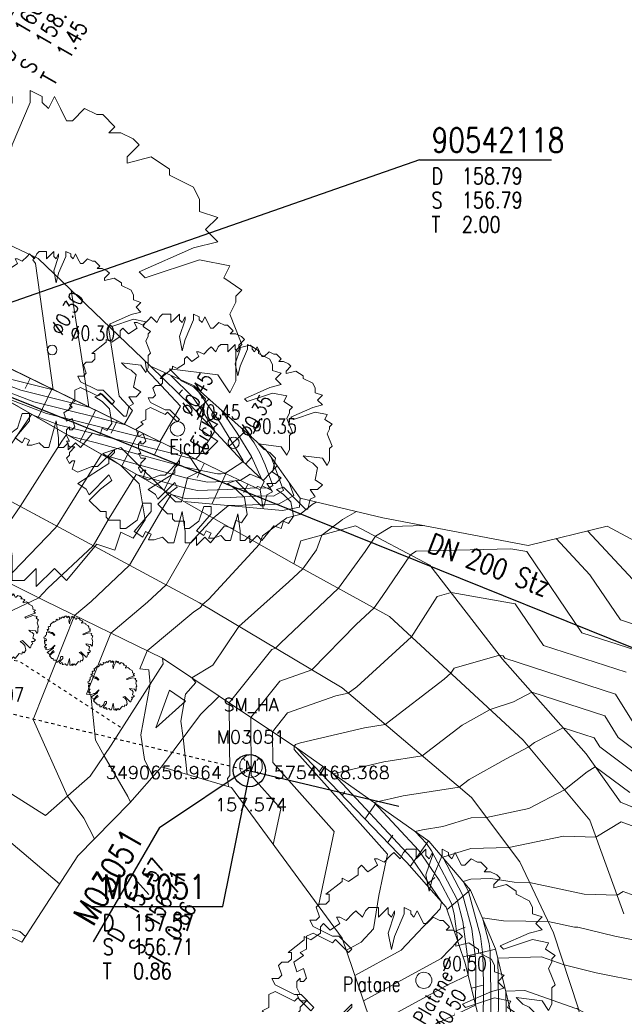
# Model space of a CAD drawing. Header units: metres. Extents: x 3490449 to 3490968, y 5754217 to 5754743.
# Tile 88 of 212: x 3490650 to 3490669, y 5754461 to 5754492. Entities that reach past the tile are written whole.
import ezdxf
from ezdxf.enums import TextEntityAlignment as Align

# ---------------------------------------------------------------- set-up
doc = ezdxf.new("R2010")
doc.units = ezdxf.units.M
doc.header["$LTSCALE"] = 0.25
for name, pattern in [('Kartierung-07$0$AUSGEZOGEN', [0]), ('Kartierung-07$0$STRICHLINIE', [19.05, 12.7, -6.35]), ('Kartierung-07$0$STRICHPUNKT', [25.4, 12.7, -6.35, 0, -6.35])]:
    doc.linetypes.add(name, pattern=pattern)
for name, color, linetype, lineweight, true_color in [('Kartierung-07$0$$BOESCHUNG', 7, 'Continuous', 18, 0x82563a), ('Kartierung-07$0$$BRUCH', 7, 'Continuous', 18, 0x82563a), ('Kartierung-07$0$$HOEHEN_Haupt', 7, 'Continuous', 18, 0x82563a), ('Kartierung-07$0$$HOEHEN_Mittel', 7, 'Continuous', 18, 0x82563a), ('Kartierung-07$0$$P_INF_FL', 7, 'Kartierung-07$0$AUSGEZOGEN', 18, 0x82563a), ('Kartierung-07$0$$P_INF_H_Schacht', 7, 'Kartierung-07$0$AUSGEZOGEN', 18, 0x82563a), ('Kartierung-07$0$$P_INF_NR_Schacht', 7, 'Kartierung-07$0$AUSGEZOGEN', 18, 0x82563a), ('Kartierung-07$0$$P_INF_X', 7, 'Kartierung-07$0$AUSGEZOGEN', 18, 0x82563a), ('Kartierung-07$0$B_Baum', 7, 'Continuous', 18, 0x82563a), ('Kartierung-07$0$B_Befestigt', 7, 'Continuous', 18, 0x82563a), ('Kartierung-07$0$B_Boeschung_OK', 7, 'Continuous', 18, 0x82563a), ('Kartierung-07$0$B_Boeschung_UK', 7, 'Continuous', 18, 0x82563a), ('Kartierung-07$0$B_Gelaendeknick', 7, 'Continuous', 18, 0x82563a), ('Kartierung-07$0$B_Hecke', 7, 'Continuous', 18, 0x82563a), ('Kartierung-07$0$B_Nutzungsgrenze', 7, 'Kartierung-07$0$STRICHLINIE', 18, 0x82563a), ('Kartierung-07$0$B_Schrift_Baum', 7, 'Continuous', 18, 0x82563a), ('Kartierung-07$0$B_Schrift_Baum_60Grad', 7, 'Continuous', 18, 0x82563a), ('Kartierung-07$0$B_Zufahrt_Zugang', 7, 'Continuous', 18, 0x82563a), ('Kartierung-07$0$Hilfe_DGM', 7, 'Continuous', 18, 0x82563a), ('Kartierung-07$0$SYM_SM_HA', 7, 'Kartierung-07$0$AUSGEZOGEN', 18, 0x82563a)]:
    doc.layers.add(name, color=color, linetype=linetype, lineweight=lineweight, true_color=true_color)
doc.layers.add('Kartierung-07$0$$PKT_SM_HA', color=7, linetype='Continuous', lineweight=18)
for name, color, linetype in [('Kartierung-07$0$B_MW-Leitung', 7, 'Kartierung-07$0$STRICHPUNKT'), ('Kartierung-07$0$B_MW-Schacht_HA', 7, 'Continuous'), ('Kartierung-07$0$B_Schachtschrift_MW_HA', 7, 'Continuous'), ('Kartierung-07$0$B_Schachtschrift_MW_HA_60Grad', 7, 'Continuous'), ('Kartierung-07$0$B_Schachtschrift_RW_HA_60Grad', 7, 'Continuous')]:
    doc.layers.add(name, color=color, linetype=linetype)
for name, color, linetype, true_color in [('Kartierung-07$0$B_MW-Leitung_Aus', 7, 'Continuous', 0x82563a), ('Kartierung-07$0$B_Schachtschrift_SW_AUS', 7, 'Continuous', 0x82563a), ('Kartierung-07$0$B_SW-Leitung_AUS', 7, 'Continuous', 0x82563a), ('Kartierung-07$0$B_SW_Leitung_Schrift_AUS', 7, 'Continuous', 0x82563a)]:
    doc.layers.add(name, color=color, linetype=linetype, true_color=true_color)
doc.styles.add('Kartierung-07$0$2', font='TXT')
doc.styles.add('Kartierung-07$0$STANDARD', font='romans.shx', dxfattribs={"width": 0.8})

# ---------------------------------------------------------------- blocks, each defined once
blk = doc.blocks.new('Kartierung-07$0$B_Baum')
at = {"layer": 'Kartierung-07$0$B_Baum'}
blk.add_lwpolyline([(-0.4417, -0.1918), (-0.4667, -0.1793), (-0.4542, -0.1418), (-0.4667, -0.1418), (-0.4792, -0.1543), (-0.4917, -0.1293), (-0.4792, -0.1168), (-0.4792, -0.1043), (-0.4542, -0.0793), (-0.4792, -0.0793), (-0.4917, -0.0543), (-0.4792, -0.0543), (-0.4917, -0.0293), (-0.4917, -0.0043), (-0.4792, 0.0082), (-0.4792, -0.0043), (-0.4667, -0.0043), (-0.4542, 0.0082), (-0.4667, 0.0457), (-0.4917, 0.0332), (-0.5042, 0.0707), (-0.4667, 0.0957), (-0.4792, 0.1082), (-0.4542, 0.1207), (-0.4542, 0.1457), (-0.4542, 0.1707), (-0.4292, 0.1832), (-0.3542, 0.1457), (-0.3417, 0.1582), (-0.2917, 0.1082), (-0.2792, 0.1207), (-0.3292, 0.1707), (-0.3542, 0.1707), (-0.4292, 0.2082), (-0.4417, 0.2332), (-0.4167, 0.2332), (-0.4042, 0.2457), (-0.4167, 0.2832), (-0.4042, 0.2957), (-0.3792, 0.2957), (-0.3667, 0.3082), (-0.3667, 0.3332), (-0.3792, 0.3332), (-0.3167, 0.3832), (-0.3167, 0.3957), (-0.2917, 0.3832), (-0.2542, 0.4082), (-0.2542, 0.4332), (-0.2417, 0.4457), (-0.2167, 0.4207), (-0.1792, 0.4457), (-0.1917, 0.4707), (-0.1792, 0.4707), (-0.1542, 0.4582), (-0.1292, 0.4832), (-0.1167, 0.4957), (-0.0917, 0.4707), (-0.0792, 0.4957), (-0.0667, 0.5082), (-0.0292, 0.5082), (-0.0292, 0.4707), (-0.0167, 0.4832), (0.0083, 0.5082), (0.0083, 0.4832), (0.0208, 0.4707), (0.0333, 0.4957), (0.0333, 0.4832), (0.0083, 0.4082), (0.0208, 0.3457), (0.0333, 0.3957), (0.0708, 0.4832), (0.0708, 0.5082), (0.0958, 0.4957), (0.0958, 0.4832), (0.1083, 0.4707), (0.1208, 0.4957), (0.1333, 0.4707), (0.1458, 0.4457), (0.1583, 0.4457), (0.1833, 0.4707), (0.2083, 0.4582), (0.2208, 0.4582), (0.2458, 0.4332), (0.2333, 0.4207), (0.2583, 0.4207), (0.2833, 0.4082), (0.2958, 0.3957), (0.2708, 0.3707), (0.2708, 0.3582), (0.3208, 0.3707), (0.3583, 0.3457), (0.3583, 0.3332), (0.4083, 0.3082), (0.4208, 0.2832), (0.4208, 0.2582), (0.4583, 0.2457), (0.4333, 0.2207), (0.4583, 0.1957), (0.4083, 0.1832), (0.2958, 0.1332), (0.3083, 0.1207), (0.4208, 0.1582), (0.4833, 0.1457), (0.4708, 0.1207), (0.5083, 0.0957), (0.4958, 0.0832), (0.4958, 0.0707), (0.4833, 0.0457), (0.5083, -0.0168), (0.4958, -0.0293), (0.4958, -0.0918), (0.4833, -0.1168), (0.4583, -0.0793), (0.3583, -0.0668), (0.3833, -0.0918), (0.4083, -0.1043), (0.4333, -0.1293), (0.4208, -0.1918), (0.4583, -0.2168), (0.4333, -0.2418), (0.3958, -0.2418), (0.4208, -0.2793), (0.3958, -0.2918), (0.3833, -0.3418), (0.3708, -0.3418), (0.2583, -0.2293), (0.2208, -0.2418), (0.2583, -0.2668), (0.2958, -0.3043), (0.3083, -0.3793), (0.2833, -0.4168), (0.2583, -0.4043), (0.2458, -0.4418), (0.2083, -0.4293), (0.1458, -0.5043), (0.1208, -0.4793), (0.0833, -0.5168), (0.0833, -0.4793), (0.0583, -0.5043), (0.0333, -0.5043), (0.0333, -0.4543), (0.0208, -0.3668), (-0.0167, -0.5043), (-0.0417, -0.5043), (-0.0667, -0.4793), (-0.1042, -0.4918), (-0.1292, -0.4918), (-0.1167, -0.4668), (-0.1417, -0.4543), (-0.1542, -0.4793), (-0.1917, -0.4543), (-0.1167, -0.3668), (-0.1167, -0.3293), (-0.1542, -0.3293), (-0.1792, -0.4043), (-0.2292, -0.4418), (-0.2542, -0.4418), (-0.2542, -0.4043), (-0.3042, -0.4043), (-0.3167, -0.3918), (-0.3167, -0.3668), (-0.3417, -0.3668), (-0.3917, -0.3168), (-0.3417, -0.2668), (-0.2917, -0.2293), (-0.3042, -0.2043), (-0.3917, -0.2918), (-0.4042, -0.2668), (-0.4417, -0.2418), (-0.3042, -0.1543), (-0.3042, -0.1293), (-0.2792, -0.1043), (-0.2792, -0.0918), (-0.3542, -0.1668), (-0.3792, -0.1668), (-0.4417, -0.1918)], dxfattribs=at)
blk = doc.blocks.new('Kartierung-07$0$Zugang')
at = {"layer": 'Kartierung-07$0$B_Zufahrt_Zugang'}
for p, q in [((-0.3, -1.2), (0, 0)), ((0, 0), (0.3, -1.2)), ((-0.3, -1.2), (0.3, -1.2))]:
    blk.add_line(p, q, dxfattribs=at)
blk = doc.blocks.new('Kartierung-07$0$B_Schachtbeschriftung')
blk.add_line((0, 0), (8.186, 0))
at = {"style": 'Kartierung-07$0$STANDARD', "width": 0.8}
for s, p in [('D ', (0.75, -0.5)), ('S ', (0.75, -2)), ('T ', (0.75, -3.5))]:
    blk.add_text(s, height=1, dxfattribs=at).set_placement(p, align=Align.TOP_LEFT)
at = {"ltscale": 0.02, "style": 'Kartierung-07$0$STANDARD', "width": 0.8}
for tag, p, height in [('NUMMER', (0.759, 0.479), 1.5), ('DECKEL', (2.627, -1.5), 1), ('SOHLE', (2.625, -2.996), 1), ('TIEFE', (2.628, -4.501), 1)]:
    blk.add_attdef(tag, p, '', height=height, dxfattribs=at)
at = {"ltscale": 0.02, "style": 'Kartierung-07$0$STANDARD', "width": 0.8, "flags": 1}
blk.add_attdef('FOTO', (1.057, -6.131), '', height=1, dxfattribs=at)
blk = doc.blocks.new('Kartierung-07$0$Hecke')
at = {"layer": 'Kartierung-07$0$B_Hecke'}
blk.add_lwpolyline([(-0.447, -0.197), (-0.472, -0.185), (-0.46, -0.147), (-0.472, -0.147), (-0.485, -0.16), (-0.497, -0.135), (-0.485, -0.122), (-0.485, -0.11), (-0.46, -0.085), (-0.485, -0.085), (-0.497, -0.06), (-0.485, -0.06), (-0.497, -0.035), (-0.497, -0.01), (-0.485, 0.003), (-0.485, -0.01), (-0.472, -0.01), (-0.46, 0.003), (-0.472, 0.04), (-0.497, 0.028), (-0.51, 0.065), (-0.472, 0.09), (-0.485, 0.103), (-0.46, 0.115), (-0.46, 0.14), (-0.46, 0.165), (-0.435, 0.178), (-0.36, 0.14), (-0.347, 0.153), (-0.297, 0.103), (-0.285, 0.115), (-0.335, 0.165), (-0.36, 0.165), (-0.435, 0.203), (-0.447, 0.228), (-0.422, 0.228), (-0.41, 0.24), (-0.422, 0.278), (-0.41, 0.29), (-0.385, 0.29), (-0.372, 0.303), (-0.372, 0.328), (-0.385, 0.328), (-0.322, 0.378), (-0.322, 0.39), (-0.297, 0.378), (-0.26, 0.403), (-0.26, 0.428), (-0.247, 0.44), (-0.222, 0.415), (-0.185, 0.44), (-0.197, 0.465), (-0.185, 0.465), (-0.16, 0.453), (-0.135, 0.478), (-0.122, 0.49), (-0.097, 0.465), (-0.085, 0.49), (-0.072, 0.503), (-0.035, 0.503), (-0.035, 0.465), (-0.022, 0.478), (0.003, 0.503), (0.003, 0.478), (0.015, 0.465), (0.028, 0.49), (0.028, 0.478), (0.003, 0.403), (0.015, 0.34), (0.028, 0.39), (0.065, 0.478), (0.065, 0.503), (0.09, 0.49), (0.09, 0.478), (0.103, 0.465), (0.115, 0.49), (0.128, 0.465), (0.14, 0.44), (0.153, 0.44), (0.178, 0.465), (0.203, 0.453), (0.215, 0.453), (0.24, 0.428), (0.228, 0.415), (0.253, 0.415), (0.278, 0.403), (0.29, 0.39), (0.265, 0.365), (0.265, 0.353), (0.315, 0.365), (0.353, 0.34), (0.353, 0.328), (0.403, 0.303), (0.415, 0.278), (0.415, 0.253), (0.453, 0.24), (0.428, 0.215), (0.453, 0.19), (0.403, 0.178), (0.29, 0.128), (0.303, 0.115), (0.415, 0.153), (0.478, 0.14), (0.465, 0.115), (0.503, 0.09), (0.49, 0.078), (0.49, 0.065), (0.478, 0.04), (0.503, -0.022), (0.49, -0.035), (0.49, -0.097), (0.478, -0.122), (0.453, -0.085), (0.353, -0.072), (0.378, -0.097), (0.403, -0.11), (0.428, -0.135), (0.415, -0.197), (0.453, -0.222), (0.428, -0.247), (0.39, -0.247), (0.415, -0.285), (0.39, -0.297), (0.378, -0.347), (0.365, -0.347), (0.253, -0.235), (0.215, -0.247), (0.253, -0.272), (0.29, -0.31), (0.303, -0.385), (0.278, -0.422), (0.253, -0.41), (0.24, -0.447), (0.203, -0.435), (0.14, -0.51), (0.115, -0.485), (0.078, -0.522), (0.078, -0.485), (0.053, -0.51), (0.028, -0.51), (0.028, -0.46), (0.015, -0.372), (-0.022, -0.51), (-0.047, -0.51), (-0.072, -0.485), (-0.11, -0.497), (-0.135, -0.497), (-0.122, -0.472), (-0.147, -0.46), (-0.16, -0.485), (-0.197, -0.46), (-0.122, -0.372), (-0.122, -0.335), (-0.16, -0.335), (-0.185, -0.41), (-0.235, -0.447), (-0.26, -0.447), (-0.26, -0.41), (-0.31, -0.41), (-0.322, -0.397), (-0.322, -0.372), (-0.347, -0.372), (-0.397, -0.322), (-0.347, -0.272), (-0.297, -0.235), (-0.31, -0.21), (-0.397, -0.297), (-0.41, -0.272), (-0.447, -0.247), (-0.31, -0.16), (-0.31, -0.135), (-0.285, -0.11), (-0.285, -0.097), (-0.36, -0.172), (-0.385, -0.172), (-0.447, -0.197)], dxfattribs=at)
blk = doc.blocks.new('Kartierung-07$0$PKT_SM_HA')
at = {"layer": 'Kartierung-07$0$SYM_SM_HA'}
for p, q in [((-0.247, 0.247), (-0.177, 0.177)), ((0.177, 0.177), (0.247, 0.247)), ((0.177, 0.177), (0.247, 0.247)), ((-0.247, -0.247), (-0.177, -0.177)), ((0.177, -0.177), (0.247, -0.247))]:
    blk.add_line(p, q, dxfattribs=at)
blk.add_circle((0, 0), 0.35, dxfattribs=at)
at = {"layer": 'Kartierung-07$0$$P_INF_FL', "style": 'Kartierung-07$0$STANDARD'}
blk.add_attdef('CODE', text='', height=0.8, dxfattribs=at).set_placement((0, 1.7), align=Align.CENTER)
at = {"layer": 'Kartierung-07$0$$P_INF_H_Schacht', "style": 'Kartierung-07$0$STANDARD'}
blk.add_attdef('H', text='', height=0.8, dxfattribs=at).set_placement((0, -1.4), align=Align.CENTER)
at = {"layer": 'Kartierung-07$0$$P_INF_NR_Schacht', "style": 'Kartierung-07$0$STANDARD'}
blk.add_attdef('NR', text='', height=0.8, dxfattribs=at).set_placement((0, 0.7), align=Align.CENTER)
at = {"layer": 'Kartierung-07$0$$P_INF_X', "style": 'Kartierung-07$0$STANDARD'}
blk.add_attdef('X', text='', height=0.8, dxfattribs=at).set_placement((-0.9, -0.4), align=Align.RIGHT)
blk.add_attdef('Y', (0.7, -0.4), '', height=0.8, dxfattribs=at)
at = {"layer": 'Kartierung-07$0$SYM_SM_HA', "style": 'Kartierung-07$0$2'}
blk.add_text('M', height=0.35, dxfattribs=at).set_placement((0, -0.178), align=Align.CENTER)

msp = doc.modelspace()

# ---------------------------------------------------------------- linework, layer by layer
at = {"layer": 'Kartierung-07$0$$BOESCHUNG', "ltscale": 0.02}
for p, q in [((3490654.191, 5754480.428, 158.484), (3490654.311, 5754480.552, 158.423)), ((3490650.118, 5754480.382, 158.865), (3490649.964, 5754480.066, 158.709)), ((3490650.792, 5754480.053, 158.804), (3490650.354, 5754479.155, 158.382)), ((3490654.73, 5754479.907, 158.48), (3490654.844, 5754480.024, 158.423)), ((3490651.466, 5754479.724, 158.743), (3490651.296, 5754479.375, 158.587)), ((3490655.26, 5754479.376, 158.461), (3490655.658, 5754479.743, 158.247)), ((3490652.14, 5754479.394, 158.681), (3490651.659, 5754478.408, 158.262)), ((3490652.814, 5754479.065, 158.62), (3490652.628, 5754478.684, 158.465)), ((3490653.488, 5754478.736, 158.559), (3490652.963, 5754477.661, 158.141)), ((3490655.768, 5754478.825, 158.407), (3490655.935, 5754478.979, 158.322)), ((3490656.277, 5754478.274, 158.354), (3490656.782, 5754478.739, 158.108)), ((3490654.162, 5754478.407, 158.498), (3490653.96, 5754477.993, 158.344)), ((3490654.836, 5754478.078, 158.437), (3490654.268, 5754476.914, 158.021)), ((3490656.794, 5754477.73, 158.29), (3490656.982, 5754477.931, 158.199)), ((3490655.51, 5754477.749, 158.376), (3490655.295, 5754477.309, 158.223)), ((3490657.341, 5754477.217, 158.19), (3490657.772, 5754477.677, 157.967)), ((3490656.185, 5754477.423, 158.294), (3490655.749, 5754476.486, 157.924)), ((3490656.865, 5754477.106, 158.151), (3490656.746, 5754476.851, 158.054)), ((3490657.243, 5754476.93, 158.072), (3490657.34, 5754476.345, 157.885)), ((3490657.308, 5754477.058, 157.823), (3490657.572, 5754476.929, 157.453)), ((3490659.191, 5754468.353, 157.225), (3490659.079, 5754468.194, 157.284)), ((3490659.869, 5754467.578, 157.235), (3490659.786, 5754467.46, 157.279)), ((3490660.828, 5754467.204, 157.096), (3490660.492, 5754466.726, 157.273)), ((3490661.364, 5754466.227, 157.181), (3490661.199, 5754465.992, 157.268)), ((3490662.464, 5754466.054, 156.968), (3490661.901, 5754465.252, 157.257)), ((3490662.665, 5754464.912, 157.094), (3490662.4, 5754464.687, 157.228)), ((3490663.763, 5754464.534, 156.765), (3490663.04, 5754463.918, 157.184)), ((3490663.598, 5754463.378, 156.967), (3490663.27, 5754463.238, 157.125)), ((3490664.548, 5754462.695, 156.627), (3490663.536, 5754462.451, 157.057)), ((3490664.159, 5754461.573, 156.8), (3490663.793, 5754461.484, 156.957))]:
    msp.add_line(p, q, dxfattribs=at)
at = {"layer": 'Kartierung-07$0$$BRUCH', "ltscale": 0.02}
for p, q in [((3490656.014, 5754477.503), (3490648.629, 5754481.109)), ((3490653.846, 5754480.762), (3490655.102, 5754479.547)), ((3490655.203, 5754480.15), (3490653.846, 5754480.762)), ((3490648.203, 5754480.386), (3490654.882, 5754476.563)), ((3490657.434, 5754478.156), (3490655.203, 5754480.15)), ((3490655.102, 5754479.547), (3490656.68, 5754477.837)), ((3490658.485, 5754476.666), (3490657.434, 5754478.156)), ((3490646.792, 5754478.032), (3490655.372, 5754473.425)), ((3490656.68, 5754477.837), (3490657.374, 5754477.186)), ((3490657.243, 5754476.93), (3490656.014, 5754477.503)), ((3490657.374, 5754477.186), (3490657.243, 5754476.93)), ((3490654.882, 5754476.563), (3490657.942, 5754476.292)), ((3490654.882, 5754476.563), (3490658.294, 5754474.636)), ((3490658.464, 5754476.394), (3490658.485, 5754476.666)), ((3490657.942, 5754476.292), (3490658.464, 5754476.394)), ((3490650.574, 5754473.484), (3490645.544, 5754476.01)), ((3490658.511, 5754475.344), (3490660.204, 5754475.814)), ((3490660.204, 5754475.814), (3490662.509, 5754474.598)), ((3490658.294, 5754474.636), (3490661.261, 5754473.008)), ((3490662.509, 5754474.598), (3490664.759, 5754471.686)), ((3490654.216, 5754471.711), (3490650.574, 5754473.484)), ((3490655.372, 5754473.425), (3490659.785, 5754470.788)), ((3490661.261, 5754473.008), (3490665.399, 5754469.174)), ((3490654.216, 5754471.711), (3490654.241, 5754471.539)), ((3490655.981, 5754470.535), (3490654.216, 5754471.711)), ((3490664.759, 5754471.686), (3490667.353, 5754468.746)), ((3490652.626, 5754469.013), (3490654.241, 5754471.539)), ((3490659.785, 5754470.788), (3490663.793, 5754467.397)), ((3490655.4, 5754469.968), (3490655.981, 5754470.535)), ((3490658.373, 5754468.928), (3490655.981, 5754470.535)), ((3490655.4, 5754469.968), (3490654.189, 5754468.343)), ((3490647.155, 5754469.003), (3490650.595, 5754466.836)), ((3490651.984, 5754468.05), (3490652.626, 5754469.013)), ((3490661.789, 5754465.378), (3490658.373, 5754468.928)), ((3490662.477, 5754466.045), (3490658.373, 5754468.928)), ((3490665.399, 5754469.174), (3490667.463, 5754466.687)), ((3490668.416, 5754467.245), (3490667.353, 5754468.746)), ((3490654.189, 5754468.343), (3490653.204, 5754467.229)), ((3490650.595, 5754466.836), (3490651.984, 5754468.05)), ((3490663.793, 5754467.397), (3490665.294, 5754465.395)), ((3490653.204, 5754467.229), (3490651.599, 5754465.59)), ((3490668.416, 5754467.245), (3490671.689, 5754465.917)), ((3490667.463, 5754466.687), (3490668.516, 5754463.79)), ((3490663.771, 5754464.525), (3490662.477, 5754466.045)), ((3490651.599, 5754465.59), (3490649.859, 5754462.911)), ((3490663.014, 5754463.993), (3490661.789, 5754465.378)), ((3490665.294, 5754465.395), (3490666.341, 5754463.195)), ((3490664.546, 5754462.703), (3490663.771, 5754464.525)), ((3490663.603, 5754462.254), (3490663.014, 5754463.993)), ((3490666.341, 5754463.195), (3490667.103, 5754460.878)), ((3490665.05, 5754460.61), (3490664.546, 5754462.703)), ((3490664.083, 5754460.307), (3490663.603, 5754462.254))]:
    msp.add_line(p, q, dxfattribs=at)
at = {"layer": 'Kartierung-07$0$$HOEHEN_Haupt', "ltscale": 0.02}
for points in [[(3490638.314, 5754475.358), (3490640.162, 5754474.747), (3490641.331, 5754474.733), (3490643.874, 5754475.287), (3490645.326, 5754475.43), (3490645.638, 5754475.458), (3490646.157, 5754475.702), (3490646.411, 5754475.966), (3490647.549, 5754477.625), (3490647.873, 5754478.133), (3490649.08, 5754479.884), (3490650.631, 5754479.298), (3490651.994, 5754478.956), (3490654.14, 5754478.418), (3490654.775, 5754479.519), (3490653.727, 5754480.648), (3490653.685, 5754480.916)], [(3490652.115, 5754466.117), (3490651.782, 5754466.757), (3490651.276, 5754467.431), (3490650.214, 5754469.81), (3490650.214, 5754469.81), (3490651.496, 5754473.035), (3490652.01, 5754473.466), (3490653.202, 5754474.59), (3490654.27, 5754476.429), (3490654.492, 5754476.786), (3490654.89, 5754476.676), (3490654.993, 5754476.655), (3490656.315, 5754476.69), (3490656.908, 5754476.727), (3490657.147, 5754476.735), (3490657.445, 5754476.746), (3490657.664, 5754476.73), (3490657.968, 5754476.908), (3490657.586, 5754477.941)], [(3490668.918, 5754471.95), (3490667.218, 5754472.502), (3490665.514, 5754475.013), (3490665.02, 5754475.1), (3490662.081, 5754475.028), (3490661.903, 5754474.918), (3490661.03, 5754473.622), (3490660.776, 5754473.274), (3490660.226, 5754472.755), (3490658.848, 5754471.348), (3490657.855, 5754471.001), (3490656.959, 5754469.878), (3490656.972, 5754468.078), (3490657.891, 5754467.046), (3490657.655, 5754465.938)], [(3490668.701, 5754467.549), (3490667.635, 5754468.348), (3490667.382, 5754468.194), (3490666.679, 5754467.631), (3490665.575, 5754467.052), (3490664.261, 5754466.773), (3490663.788, 5754466.762), (3490662.911, 5754466.491), (3490662.28, 5754466.393), (3490662.056, 5754466.34), (3490662.401, 5754465.971), (3490662.556, 5754465.743), (3490663.353, 5754464.231), (3490663.534, 5754463.555), (3490663.695, 5754462.298), (3490663.697, 5754462.147), (3490663.694, 5754461.883), (3490663.08, 5754461.595), (3490660.718, 5754460.303)], [(3490669.674, 5754459.433), (3490667.116, 5754460.82), (3490667.057, 5754460.851), (3490667.002, 5754460.865), (3490665.451, 5754461.413), (3490664.861, 5754461.396), (3490664.869, 5754460.815), (3490664.867, 5754460.553), (3490664.732, 5754459.909), (3490664.698, 5754459.262), (3490664.485, 5754457.644), (3490664.43, 5754455.319), (3490663.92, 5754454.92), (3490663.791, 5754454.977), (3490661.762, 5754454.677), (3490661.392, 5754454.883), (3490661.282, 5754454.686), (3490658.299, 5754456.328), (3490657.109, 5754456.99), (3490655.871, 5754457.673), (3490654.25, 5754458.575)]]:
    msp.add_lwpolyline(points, dxfattribs=at)
at = {"layer": 'Kartierung-07$0$$HOEHEN_Mittel', "ltscale": 0.02}
for points in [[(3490637.436, 5754475.96), (3490639.013, 5754476.773), (3490639.069, 5754476.855), (3490639.341, 5754476.986), (3490643.278, 5754477.013), (3490643.278, 5754477.013), (3490643.322, 5754477.101), (3490643.384, 5754477.176), (3490644.652, 5754479.084), (3490645.037, 5754479.657), (3490646.132, 5754481.451), (3490648.426, 5754480.764), (3490649.43, 5754480.385), (3490650.833, 5754480.033), (3490650.281, 5754483.944), (3490650.205, 5754484.06), (3490650.258, 5754484.154)], [(3490637.694, 5754475.782), (3490638.967, 5754476.438), (3490639.409, 5754476.292), (3490642.629, 5754476.253), (3490644.214, 5754476.599), (3490644.246, 5754476.648), (3490644.807, 5754477.484), (3490645.571, 5754478.632), (3490646.483, 5754479.99), (3490647.077, 5754480.965), (3490648.324, 5754480.591), (3490649.83, 5754480.023), (3490651.936, 5754479.494), (3490651.771, 5754480.659), (3490651.392, 5754483.12)], [(3490637.952, 5754475.604), (3490638.569, 5754475.921), (3490639.785, 5754475.519), (3490641.98, 5754475.493), (3490645.151, 5754476.184), (3490645.16, 5754476.199), (3490646.299, 5754477.896), (3490646.489, 5754478.181), (3490647.928, 5754480.323), (3490648.023, 5754480.478), (3490648.222, 5754480.419), (3490650.231, 5754479.66), (3490652.192, 5754479.168), (3490653.038, 5754478.956), (3490653.288, 5754479.39), (3490652.875, 5754479.835), (3490652.539, 5754482.018)], [(3490640.311, 5754474.049), (3490640.538, 5754473.974), (3490640.682, 5754473.972), (3490640.994, 5754474.041), (3490644.949, 5754474.43), (3490645.8, 5754474.505), (3490647.214, 5754475.172), (3490647.906, 5754475.89), (3490648.68, 5754477.018), (3490649.486, 5754478.283), (3490650.162, 5754479.265), (3490651.032, 5754478.936), (3490651.796, 5754478.745), (3490654.46, 5754478.076), (3490654.983, 5754477.931), (3490655.242, 5754477.88), (3490655.336, 5754477.97), (3490655.839, 5754478.748), (3490655.505, 5754479.306), (3490655.147, 5754479.816), (3490654.484, 5754480.474)], [(3490641.061, 5754473.152), (3490641.325, 5754473.11), (3490644.573, 5754473.43), (3490645.963, 5754473.553), (3490648.27, 5754474.641), (3490649.4, 5754475.814), (3490649.81, 5754476.411), (3490651.099, 5754478.433), (3490651.245, 5754478.645), (3490651.432, 5754478.574), (3490651.597, 5754478.533), (3490652.172, 5754478.389), (3490654.96, 5754477.618), (3490655.921, 5754477.426), (3490656.041, 5754477.429), (3490656.157, 5754477.436), (3490656.706, 5754477.795), (3490656.74, 5754477.781), (3490656.709, 5754477.849), (3490656.022, 5754478.998), (3490655.227, 5754480.128)], [(3490641.606, 5754472.323), (3490642.179, 5754472.231), (3490644.196, 5754472.429), (3490646.125, 5754472.601), (3490649.327, 5754474.11), (3490650.895, 5754475.738), (3490650.941, 5754475.804), (3490651.15, 5754476.132), (3490652.327, 5754478.025), (3490654.937, 5754477.304), (3490655.612, 5754477.169), (3490656.133, 5754477.183), (3490656.633, 5754477.214), (3490656.941, 5754477.416), (3490657.287, 5754477.268), (3490656.975, 5754477.962), (3490656.539, 5754478.69), (3490656.036, 5754479.406)], [(3490656.844, 5754478.683), (3490657.057, 5754478.381), (3490657.24, 5754478.074), (3490657.406, 5754477.705), (3490657.645, 5754477.059), (3490657.506, 5754476.978), (3490657.276, 5754476.994), (3490657.177, 5754477.036), (3490657.11, 5754476.992), (3490656.224, 5754476.936), (3490655.303, 5754476.912), (3490654.913, 5754476.99), (3490653.41, 5754477.406), (3490652.57, 5754476.055), (3490652.071, 5754475.197), (3490650.661, 5754473.867), (3490650.384, 5754473.58), (3490647.479, 5754472.21)], [(3490658.148, 5754477.144), (3490658.291, 5754476.757), (3490657.821, 5754476.483), (3490657.726, 5754476.489), (3490657.014, 5754476.465), (3490656.442, 5754476.446), (3490656.406, 5754476.444), (3490656.271, 5754476.44), (3490655.796, 5754476.047), (3490655.083, 5754475.276), (3490654.332, 5754473.983), (3490653.761, 5754473.445), (3490652.62, 5754472.488), (3490651.868, 5754470.596), (3490652.004, 5754470.578), (3490652.144, 5754469.172), (3490652.409, 5754468.688), (3490653.142, 5754467.42), (3490653.225, 5754467.253)], [(3490658.985, 5754476.549), (3490658.861, 5754476.48), (3490658.677, 5754476.323), (3490658.474, 5754476.168), (3490658.078, 5754476.065), (3490657.316, 5754475.503), (3490657.223, 5754475.241), (3490655.654, 5754473.542), (3490655.462, 5754473.371), (3490655.402, 5754473.282), (3490655.187, 5754473.151), (3490653.744, 5754471.941), (3490653.521, 5754471.381), (3490653.794, 5754471.347), (3490653.837, 5754470.907), (3490653.551, 5754469.331), (3490653.663, 5754468.568), (3490653.924, 5754468.043)], [(3490654.984, 5754468.109), (3490654.859, 5754469.243), (3490654.784, 5754469.756), (3490654.936, 5754470.596), (3490655.253, 5754470.955), (3490655.13, 5754471.102), (3490655.778, 5754471.498), (3490656.591, 5754472.697), (3490658.135, 5754474.074), (3490658.57, 5754474.485), (3490658.996, 5754475.069), (3490659.164, 5754475.525), (3490659.745, 5754475.967), (3490659.8, 5754476.014), (3490660.236, 5754476.255)], [(3490656.265, 5754467.73), (3490656.238, 5754467.982), (3490656.306, 5754468.078), (3490656.289, 5754470.328), (3490657.609, 5754471.984), (3490657.72, 5754472.022), (3490657.873, 5754472.179), (3490659.673, 5754473.879), (3490660.504, 5754475.018), (3490660.821, 5754475.489), (3490661.317, 5754475.795), (3490662.332, 5754475.82)], [(3490667.397, 5754475.654), (3490669.497, 5754473.398), (3490669.581, 5754473.296), (3490669.614, 5754473.246), (3490671.178, 5754470.72), (3490671.47, 5754470.501), (3490672.368, 5754469.869), (3490675.125, 5754470.301), (3490675.188, 5754470.284), (3490677.905, 5754468.65), (3490678.646, 5754468.185), (3490679.574, 5754468.597), (3490679.848, 5754469.618), (3490680.568, 5754470.285), (3490680.707, 5754470.299)], [(3490666.419, 5754475.416), (3490667.466, 5754474.291), (3490668.411, 5754472.898), (3490669.249, 5754472.626)], [(3490668.588, 5754471.274), (3490666.024, 5754472.106), (3490665.148, 5754473.398), (3490663.169, 5754473.744), (3490662.738, 5754473.621), (3490661.943, 5754472.377), (3490660.245, 5754470.827), (3490659.98, 5754470.623), (3490659.887, 5754470.609), (3490659.597, 5754470.541), (3490658.1, 5754470.019), (3490657.629, 5754469.428), (3490657.636, 5754468.481), (3490659.543, 5754466.34), (3490659.053, 5754464.039)], [(3490668.908, 5754469.549), (3490668.258, 5754470.598), (3490664.831, 5754471.71), (3490664.781, 5754471.783), (3490664.669, 5754471.802), (3490663.257, 5754471.402), (3490663.16, 5754471.249), (3490662.951, 5754471.059), (3490661.125, 5754469.654), (3490660.485, 5754469.555), (3490658.494, 5754469.088), (3490658.346, 5754469.036), (3490658.299, 5754468.978), (3490658.3, 5754468.884), (3490661.194, 5754465.633), (3490660.924, 5754464.361), (3490660.764, 5754463.322), (3490660.377, 5754462.914), (3490659.919, 5754462.663)], [(3490669.492, 5754468.392), (3490668.341, 5754469.256), (3490667.928, 5754469.922), (3490665.669, 5754470.655), (3490665.097, 5754470.359), (3490664.377, 5754470.121), (3490663.512, 5754469.64), (3490662.27, 5754468.686), (3490661.083, 5754468.501), (3490659.507, 5754468.131), (3490661.937, 5754465.522), (3490662.863, 5754464.164), (3490662.828, 5754463.938), (3490661.618, 5754462.66), (3490660.185, 5754461.877)], [(3490669.097, 5754467.97), (3490667.773, 5754468.963), (3490667.597, 5754469.246), (3490666.637, 5754469.558), (3490665.746, 5754469.098), (3490665.576, 5754468.961), (3490664.875, 5754468.594), (3490663.723, 5754467.954), (3490663.415, 5754467.717), (3490661.681, 5754467.447), (3490660.782, 5754467.236), (3490662.169, 5754465.746), (3490662.796, 5754464.827), (3490663.175, 5754464.106), (3490663.262, 5754463.784), (3490663.369, 5754462.945), (3490662.859, 5754462.406), (3490660.452, 5754461.09)], [(3490651.03, 5754464.713), (3490649.315, 5754466.179), (3490649.298, 5754466.202), (3490649.269, 5754466.273), (3490649.172, 5754466.325), (3490647.884, 5754467.558), (3490646.793, 5754468.175), (3490645.518, 5754466.278), (3490645.518, 5754466.278)], [(3490671.236, 5754465.613), (3490668.433, 5754466.64), (3490667.653, 5754466.165), (3490666.646, 5754466.2), (3490664.959, 5754465.842), (3490663.781, 5754465.814), (3490662.904, 5754465.543), (3490663.53, 5754464.356), (3490663.806, 5754463.326), (3490663.923, 5754462.407), (3490663.931, 5754461.881), (3490663.923, 5754460.956), (3490661.771, 5754459.947), (3490660.984, 5754459.516)], [(3490669.175, 5754464.232), (3490668.496, 5754464.481), (3490668.307, 5754464.366), (3490667.289, 5754464.401), (3490665.595, 5754464.763), (3490665.12, 5754464.77), (3490664.394, 5754464.881), (3490663.774, 5754464.866), (3490663.542, 5754464.795), (3490663.707, 5754464.48), (3490664.078, 5754463.097), (3490664.152, 5754462.516), (3490664.166, 5754461.615), (3490664.154, 5754460.329), (3490664.142, 5754460.271), (3490664.122, 5754459.903), (3490662.248, 5754458.977), (3490662.066, 5754458.011), (3490661.156, 5754458.517), (3490659.827, 5754456.132), (3490658.313, 5754456.966), (3490657.709, 5754457.301), (3490655.72, 5754458.4), (3490654.489, 5754459.085)], [(3490648.644, 5754463.523), (3490649.8, 5754463.239), (3490649.975, 5754463.09)], [(3490668.862, 5754462.967), (3490668.238, 5754463.091), (3490667.092, 5754463.377), (3490666.991, 5754463.373), (3490666.173, 5754463.547), (3490664.786, 5754463.568), (3490664.136, 5754463.668), (3490664.35, 5754462.868), (3490664.381, 5754462.625), (3490664.4, 5754461.348), (3490664.392, 5754460.404), (3490664.339, 5754460.15), (3490664.264, 5754458.75), (3490664.252, 5754458.658), (3490664.215, 5754457.119), (3490663.965, 5754455.786), (3490661.235, 5754457.306), (3490660.312, 5754455.65), (3490658.308, 5754456.753), (3490657.509, 5754457.197), (3490655.77, 5754458.157), (3490654.409, 5754458.915)], [(3490654.329, 5754458.745), (3490655.82, 5754457.915), (3490657.309, 5754457.094), (3490658.304, 5754456.541), (3490660.797, 5754455.168), (3490661.313, 5754456.094), (3490663.055, 5754455.125), (3490664.005, 5754455.265), (3490664.065, 5754455.239), (3490664.304, 5754455.425), (3490664.369, 5754458.151), (3490664.481, 5754459.006), (3490664.536, 5754460.03), (3490664.629, 5754460.478), (3490664.635, 5754461.082), (3490664.615, 5754462.417), (3490665.971, 5754462.455), (3490666.665, 5754462.21), (3490667.659, 5754461.962), (3490669.116, 5754461.674)]]:
    msp.add_lwpolyline(points, dxfattribs=at)
at = {"layer": 'Kartierung-07$0$B_Baum'}
for centre, radius in [((3490650.801, 5754481.266, 158.978), 0.15), ((3490654.688, 5754478.821, 158.606), 0.225), ((3490656.426, 5754478.386, 158.131), 0.175), ((3490662.32, 5754461.727, 157.147), 0.25)]:
    msp.add_circle(centre, radius, dxfattribs=at)
at = {"layer": 'Kartierung-07$0$B_Befestigt', "ltscale": 0.02}
for p, q in [((3490645.274, 5754470.188, 158.095), (3490650.595, 5754466.836, 158.049)), ((3490651.984, 5754468.05, 157.949), (3490652.626, 5754469.013)), ((3490653.204, 5754467.229, 157.903), (3490654.189, 5754468.343)), ((3490650.595, 5754466.836, 158.049), (3490651.984, 5754468.05, 157.949)), ((3490653.204, 5754467.229, 157.903), (3490651.599, 5754465.59, 158.046)), ((3490651.599, 5754465.59, 158.046), (3490649.859, 5754462.911, 158.211))]:
    msp.add_line(p, q, dxfattribs=at)
for points in [[(3490639.321, 5754484.824), (3490644.987, 5754482.04), (3490648.203, 5754480.386), (3490654.882, 5754476.563), (3490658.294, 5754474.636), (3490661.261, 5754473.008), (3490665.399, 5754469.174), (3490667.463, 5754466.687), (3490668.516, 5754463.79)], [(3490665.05, 5754460.61), (3490664.546, 5754462.703), (3490663.771, 5754464.525), (3490662.477, 5754466.045), (3490658.373, 5754468.928), (3490655.981, 5754470.535), (3490654.216, 5754471.711), (3490650.574, 5754473.484), (3490645.544, 5754476.01)], [(3490658.511, 5754475.344), (3490660.204, 5754475.814), (3490662.509, 5754474.598), (3490664.759, 5754471.686), (3490667.353, 5754468.746)], [(3490658.511, 5754475.344), (3490658.294, 5754474.636)], [(3490654.216, 5754471.711), (3490654.241, 5754471.539)], [(3490652.626, 5754469.013), (3490654.241, 5754471.539)], [(3490655.4, 5754469.968), (3490655.981, 5754470.535)], [(3490655.4, 5754469.968), (3490654.189, 5754468.343)], [(3490668.416, 5754467.245), (3490667.353, 5754468.746)], [(3490668.416, 5754467.245), (3490671.689, 5754465.917), (3490679.401, 5754464.654), (3490680.073, 5754465.226), (3490680.481, 5754466.067)]]:
    msp.add_lwpolyline(points, dxfattribs=at)
at = {"layer": 'Kartierung-07$0$B_Boeschung_OK', "ltscale": 0.02}
for points, elevation in [([(3490653.846, 5754480.762), (3490655.102, 5754479.547), (3490656.68, 5754477.837), (3490657.374, 5754477.186), (3490657.243, 5754476.93), (3490656.014, 5754477.503), (3490648.629, 5754481.109), (3490645.252, 5754482.882), (3490639.97, 5754485.211)], 157.823), ([(3490661.789, 5754465.378), (3490658.373, 5754468.928)], 157.264), ([(3490664.083, 5754460.307), (3490663.603, 5754462.254), (3490663.014, 5754463.993), (3490661.789, 5754465.378)], 156.83)]:
    msp.add_lwpolyline(points, dxfattribs=dict(at, elevation=elevation))
at = {"layer": 'Kartierung-07$0$B_Boeschung_UK', "ltscale": 0.02}
for points, elevation in [([(3490657.942, 5754476.292), (3490658.464, 5754476.394), (3490658.485, 5754476.666), (3490657.434, 5754478.156), (3490655.203, 5754480.15), (3490653.846, 5754480.762)], 157.823), ([(3490654.882, 5754476.563), (3490657.942, 5754476.292)], 157.964)]:
    msp.add_lwpolyline(points, dxfattribs=dict(at, elevation=elevation))
at = {"layer": 'Kartierung-07$0$B_Gelaendeknick', "ltscale": 0.02, "elevation": 161.191}
msp.add_lwpolyline([(3490626.909, 5754487.283), (3490631.601, 5754485.157), (3490636.156, 5754483.145), (3490641.172, 5754480.795), (3490646.792, 5754478.032), (3490655.372, 5754473.425), (3490659.785, 5754470.788), (3490663.793, 5754467.397), (3490665.294, 5754465.395), (3490666.341, 5754463.195), (3490667.103, 5754460.878), (3490668.614, 5754454.302)], dxfattribs=at)
at = {"layer": 'Kartierung-07$0$B_MW-Leitung', "ltscale": 0.01}
msp.add_line((3490643.964, 5754471.323), (3490656.911, 5754468.228), dxfattribs=at)
at = {"layer": 'Kartierung-07$0$B_MW-Leitung_Aus', "ltscale": 0.02}
msp.add_line((3490656.935, 5754468.222), (3490661.544, 5754467.12), dxfattribs=at)
at = {"layer": 'Kartierung-07$0$B_MW-Schacht_HA', "ltscale": 0.02}
msp.add_circle((3490656.911, 5754468.228, 93.553), 0.5, dxfattribs=at)
at = {"layer": 'Kartierung-07$0$B_Nutzungsgrenze', "ltscale": 0.02, "flags": 128}
msp.add_lwpolyline([(3490645.274, 5754470.188), (3490646.032, 5754471.352, -0.381605), (3490646.676, 5754471.525), (3490647.822, 5754470.949, 0.253041), (3490648.298, 5754470.964), (3490649.348, 5754471.573, -0.283322), (3490649.872, 5754471.56), (3490652.97, 5754469.537)], format="xyb", dxfattribs=at)
at = {"layer": 'Kartierung-07$0$B_Schachtschrift_MW_HA', "ltscale": 0.02}
msp.add_line((3490656.088, 5754464.013), (3490656.964, 5754468.368, 157.574), dxfattribs=at)
at = {"layer": 'Kartierung-07$0$B_Schachtschrift_MW_HA_60Grad', "ltscale": 0.02}
msp.add_line((3490654.133, 5754466.469), (3490656.964, 5754468.368, 157.574), dxfattribs=at)
at = {"layer": 'Kartierung-07$0$B_Schachtschrift_SW_AUS', "ltscale": 0.02, "elevation": 158.788}
msp.add_lwpolyline([(3490662.184, 5754487.155), (3490645.732, 5754481.414)], dxfattribs=at)
at = {"layer": 'Kartierung-07$0$B_SW-Leitung_AUS', "ltscale": 0.02}
msp.add_lwpolyline([(3490645.579, 5754481.397), (3490669.413, 5754471.787)], dxfattribs=at)
at = {"layer": 'Kartierung-07$0$Hilfe_DGM', "ltscale": 0.02}
for points in [[(3490626.727, 5754493.89), (3490630.476, 5754492.422), (3490631.712, 5754493.828), (3490635.783, 5754500.823), (3490638.248, 5754505.084), (3490643.427, 5754510.761), (3490644.446, 5754504.197), (3490646.933, 5754500.07), (3490643.559, 5754494.223), (3490640.991, 5754489.825), (3490640.148, 5754488.39), (3490642.783, 5754487.86), (3490643.503, 5754487.328), (3490650.372, 5754484.1), (3490653.846, 5754480.762), (3490655.203, 5754480.15), (3490657.434, 5754478.156), (3490658.485, 5754476.666), (3490661.049, 5754476.064), (3490665.558, 5754475.207), (3490668.003, 5754475.802), (3490670.582, 5754474.422)], [(3490661.117, 5754459.123), (3490659.794, 5754463.033), (3490656.355, 5754467.704), (3490654.189, 5754468.343), (3490653.204, 5754467.229), (3490651.599, 5754465.59), (3490649.859, 5754462.911), (3490647.871, 5754463.913)]]:
    msp.add_lwpolyline(points, dxfattribs=at)

# ---------------------------------------------------------------- block references
at = {"layer": 'Kartierung-07$0$$PKT_SM_HA'}
ref = msp.add_blockref('Kartierung-07$0$PKT_SM_HA', (3490656.964, 5754468.368, 157.574), dxfattribs=at)
ref.add_attrib('Y', '5754468.368', (3490657.664, 5754467.968, 157.574), dxfattribs={"layer": 'Kartierung-07$0$$P_INF_X', "height": 0.4, "style": 'Kartierung-07$0$STANDARD'})
ref.add_attrib('X', '3490656.964', dxfattribs={"layer": 'Kartierung-07$0$$P_INF_X', "height": 0.4, "style": 'Kartierung-07$0$STANDARD'}).set_placement((3490656.064, 5754467.968, 157.574), align=Align.RIGHT)
ref.add_attrib('H', '157.574', dxfattribs={"layer": 'Kartierung-07$0$$P_INF_H_Schacht', "height": 0.4, "style": 'Kartierung-07$0$STANDARD'}).set_placement((3490656.964, 5754466.968, 157.574), align=Align.CENTER)
ref.add_attrib('CODE', 'SM_HA', dxfattribs={"layer": 'Kartierung-07$0$$P_INF_FL', "height": 0.4, "style": 'Kartierung-07$0$STANDARD'}).set_placement((3490656.964, 5754470.068, 157.574), align=Align.CENTER)
ref.add_attrib('NR', 'M03051', dxfattribs={"layer": 'Kartierung-07$0$$P_INF_NR_Schacht', "height": 0.4, "style": 'Kartierung-07$0$STANDARD'}).set_placement((3490656.964, 5754469.068, 157.574), align=Align.CENTER)
at = {"layer": 'Kartierung-07$0$B_Baum'}
for p, xscale, yscale, zscale in [((3490649.059, 5754481.685, 315.629), 15, 15, 15), ((3490650.801, 5754481.266, 315.126), 6, 6, 6), ((3490654.688, 5754478.821, 314.754), 7, 7, 7), ((3490656.426, 5754478.386, 314.279), 6, 6, 6), ((3490662.32, 5754461.727, 313.295), 8, 8, 8), ((3490661.148, 5754459.92, 313.058), 8, 8, 8)]:
    msp.add_blockref('Kartierung-07$0$B_Baum', p, dxfattribs=dict(at, xscale=xscale, yscale=yscale, zscale=zscale))
at = {"layer": 'Kartierung-07$0$B_Hecke', "ltscale": 0.02}
for p, xscale, yscale, zscale in [((3490649.377, 5754472.725), 2, 2, 2), ((3490651.312, 5754472.263), 1.5, 1.5, 1.5), ((3490652.673, 5754470.876), 1.5, 1.5, 1.5)]:
    msp.add_blockref('Kartierung-07$0$Hecke', p, dxfattribs=dict(at, xscale=xscale, yscale=yscale, zscale=zscale))
at = {"layer": 'Kartierung-07$0$B_Schachtschrift_MW_HA', "ltscale": 0.02, "xscale": 0.5, "yscale": 0.5, "zscale": 0.5}
msp.add_blockref('Kartierung-07$0$B_Schachtbeschriftung', (3490651.995, 5754464.013), dxfattribs=at).add_auto_attribs({'NUMMER': 'M03051', 'DECKEL': '157.57', 'SOHLE': '156.71', 'TIEFE': '0.86'})
at = {"layer": 'Kartierung-07$0$B_Schachtschrift_MW_HA_60Grad', "ltscale": 0.02, "xscale": 0.4999999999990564, "yscale": 0.4999999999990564, "zscale": 0.4999999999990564, "rotation": 59.99999999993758}
msp.add_blockref('Kartierung-07$0$B_Schachtbeschriftung', (3490652.087, 5754462.924), dxfattribs=at).add_auto_attribs({'NUMMER': 'M03051', 'DECKEL': '157.57', 'SOHLE': '156.71', 'TIEFE': '0.86'})
at = {"layer": 'Kartierung-07$0$B_Schachtschrift_RW_HA_60Grad', "ltscale": 0.02, "xscale": 0.4999999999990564, "yscale": 0.4999999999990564, "zscale": 0.4999999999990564, "rotation": 59.99999999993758}
msp.add_blockref('Kartierung-07$0$B_Schachtbeschriftung', (3490648.724, 5754490.222), dxfattribs=at).add_auto_attribs({'NUMMER': 'M00747', 'DECKEL': '160.24', 'SOHLE': '158.79', 'TIEFE': '1.45'})
at = {"layer": 'Kartierung-07$0$B_Schachtschrift_SW_AUS', "ltscale": 0.02, "xscale": 0.5, "yscale": 0.5, "zscale": 0.5}
msp.add_blockref('Kartierung-07$0$B_Schachtbeschriftung', (3490662.184, 5754487.155, 158.788), dxfattribs=at).add_auto_attribs({'NUMMER': '90542118', 'DECKEL': '158.79', 'SOHLE': '156.79', 'TIEFE': '2.00'})
at = {"layer": 'Kartierung-07$0$B_Zufahrt_Zugang', "ltscale": 0.02, "rotation": 145.7211844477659}
msp.add_blockref('Kartierung-07$0$Zugang', (3490654.013, 5754469.558), dxfattribs=at)

# ---------------------------------------------------------------- texts
at = {"layer": 'Kartierung-07$0$B_Schrift_Baum', "char_height": 0.45, "attachment_point": 1, "style": 'Kartierung-07$0$STANDARD'}
for s, insert, width in [('%%c0.30', (3490651.367, 5754482.008, 220.112), 2.01912), ('%%c0.45', (3490655.254, 5754479.563, 219.74), 2.01912), ('%%c0.35', (3490656.992, 5754479.128, 219.265), 2.01912), ('Eiche', (3490654.429, 5754478.492, 0.896), 2.01912), ('%%c0.07', (3490648.543, 5754470.804, 61.134), 2.01912), ('%%c0.50', (3490662.886, 5754462.469, 218.281), 2.01912), ('Platane', (3490659.808, 5754461.833, -0.088), 2.53466)]:
    msp.add_mtext(s, dxfattribs=dict(at, insert=insert, width=width))
at = {"layer": 'Kartierung-07$0$B_Schrift_Baum_60Grad', "char_height": 0.45, "attachment_point": 1, "rotation": 60, "style": 'Kartierung-07$0$STANDARD'}
for s, insert, width in [('%%c0.30', (3490650.718, 5754481.908, 220.112), 2.01912), ('%%c0.45', (3490654.732, 5754479.405, 219.74), 2.01912), ('%%c0.35', (3490656.573, 5754478.732, 219.265), 2.01912), ('Eiche', (3490655.061, 5754478.388, 0.896), 2.01912), ('Platane', (3490661.964, 5754460.549, -0.088), 2.53466), ('%%c0.50', (3490662.583, 5754460.304, 218.281), 2.01912)]:
    msp.add_mtext(s, dxfattribs=dict(at, insert=insert, width=width))
at = {"layer": 'Kartierung-07$0$B_SW_Leitung_Schrift_AUS', "ltscale": 0.02, "style": 'Kartierung-07$0$STANDARD', "width": 0.8}
msp.add_text('DN 200 Stz', height=0.625, rotation=339.1009, dxfattribs=at).set_placement((3490662.386, 5754475.019))

doc.saveas('drawing.dxf')
